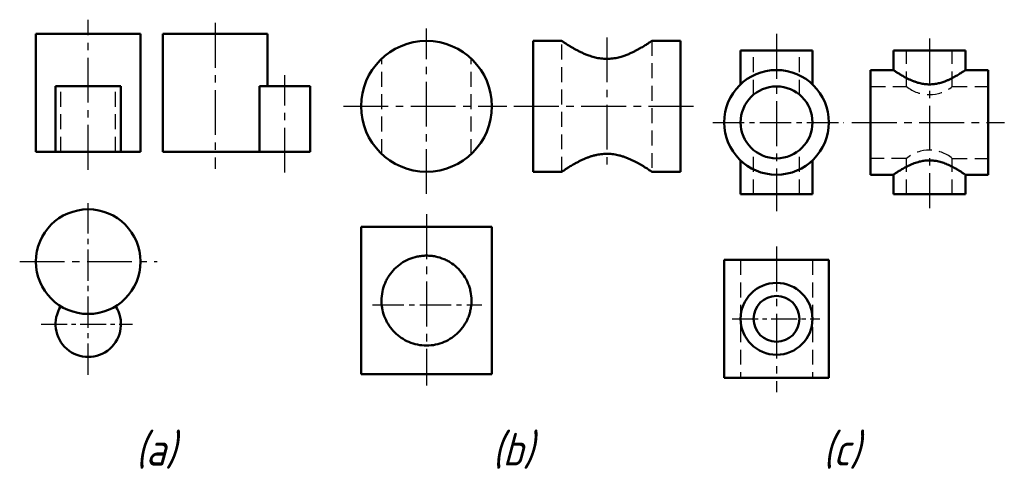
# Model space of a CAD drawing. Header units: millimetres. Extents: x 61 to 362, y 208 to 347.
import ezdxf

# ---------------------------------------------------------------- set-up
doc = ezdxf.new("R2010")
doc.units = ezdxf.units.MM
doc.header["$LTSCALE"] = 0.72
doc.linetypes.add('CENTER2', pattern=[28.575, 19.05, -3.175, 3.175, -3.175])
doc.linetypes.add('DASHED2', pattern=[9.525, 6.35, -3.175])
doc.layers.add('点画线层', color=3, linetype='CENTER2')
doc.layers.add('虚线层', color=2, linetype='DASHED2')
doc.layers.add('粗实线层', color=7, linetype='Continuous', lineweight=50)
doc.styles.add('工程斜体', font='gbeitc.shx', dxfattribs={"bigfont": 'gbcbig.shx'})

# ---------------------------------------------------------------- blocks, each defined once
blk = doc.blocks.new('fg')
at = {"layer": '点画线层', "color": 7}
for p, q in [((-327.35, 119.12), (-327.35, 165.03)), ((-288.58, 164.08), (-288.58, 119.41)), ((-223.95, 111.78), (-223.95, 162.29)), ((-168.82, 159.62), (-168.82, 118.85)), ((-116.95, 160.66), (-116.95, 106.47)), ((-70.21, 159.3), (-70.21, 107.38)), ((-267.21, 118.27), (-267.21, 148.07)), ((-249.35, 138.55), (-199.36, 138.55)), ((-197.22, 138.55), (-142.12, 138.55)), ((-93.89, 133.64), (-47.31, 133.64)), ((-223.95, 105.53), (-223.95, 53.22)), ((-116.95, 95.68), (-116.95, 51.13)), ((-348.3, 91.05), (-306.27, 91.05))]:
    blk.add_line(p, q, dxfattribs=at)
at = {"layer": '点画线层', "color": 7, "ltscale": 0.7}
for p, q in [((-136.44, 133.64), (-96.39, 133.64)), ((-327.35, 56.41), (-327.35, 108.98)), ((-240.43, 77.87), (-207.03, 77.87))]:
    blk.add_line(p, q, dxfattribs=at)
at = {"layer": '点画线层', "color": 7, "ltscale": 0.58}
for p, q in [((-130.52, 73.57), (-103.74, 73.57)), ((-341.77, 71.93), (-313.85, 71.93))]:
    blk.add_line(p, q, dxfattribs=at)
at = {"layer": '粗实线层'}
for p, q in [((-343.35, 160.67), (-343.35, 124.67)), ((-343.35, 160.67), (-327.35, 160.67)), ((-327.35, 160.67), (-311.35, 160.67)), ((-311.35, 124.67), (-311.35, 160.67)), ((-304.58, 160.67), (-304.58, 124.67)), ((-304.58, 160.67), (-272.58, 160.67)), ((-272.58, 144.67), (-272.58, 160.67)), ((-182.57, 158.55), (-191.33, 158.55)), ((-191.33, 158.55), (-191.33, 118.55)), ((-146.33, 158.55), (-155.08, 158.55)), ((-146.33, 158.55), (-146.33, 118.55)), ((-127.95, 155.64), (-127.95, 145.26)), ((-127.95, 155.64), (-116.95, 155.64)), ((-116.95, 155.64), (-105.95, 155.64)), ((-105.95, 145.26), (-105.95, 155.64)), ((-81.21, 155.64), (-81.21, 149.64)), ((-81.21, 155.64), (-59.21, 155.64)), ((-59.21, 149.63), (-59.21, 155.64)), ((-81.21, 149.64), (-88.21, 149.64)), ((-88.21, 149.64), (-88.21, 117.64)), ((-52.21, 149.64), (-59.22, 149.64)), ((-52.21, 149.64), (-52.21, 117.64)), ((-337.35, 144.67), (-337.35, 124.67)), ((-337.35, 144.67), (-317.35, 144.67)), ((-317.35, 124.67), (-317.35, 144.67)), ((-274.95, 144.67), (-274.95, 124.67)), ((-274.95, 144.67), (-259.47, 144.67)), ((-259.47, 124.67), (-259.47, 144.67)), ((-343.35, 124.67), (-337.35, 124.67)), ((-337.35, 124.67), (-317.35, 124.67)), ((-317.35, 124.67), (-311.35, 124.67)), ((-304.58, 124.67), (-274.95, 124.67)), ((-274.95, 124.67), (-259.47, 124.67)), ((-127.95, 122.01), (-127.95, 111.64)), ((-105.95, 111.64), (-105.95, 122.01)), ((-191.33, 118.55), (-182.57, 118.55)), ((-155.08, 118.55), (-146.33, 118.55)), ((-88.21, 117.64), (-81.21, 117.64)), ((-81.21, 117.64), (-81.21, 111.64)), ((-59.22, 117.64), (-52.21, 117.64)), ((-59.21, 111.64), (-59.21, 117.64)), ((-127.95, 111.64), (-116.95, 111.64)), ((-116.95, 111.64), (-105.95, 111.64)), ((-81.21, 111.64), (-59.21, 111.64)), ((-243.95, 101.65), (-243.95, 56.65)), ((-203.95, 101.65), (-243.95, 101.65)), ((-203.95, 56.65), (-203.95, 101.65)), ((-132.95, 91.57), (-132.95, 55.57)), ((-100.95, 91.57), (-132.95, 91.57)), ((-100.95, 55.57), (-100.95, 91.57)), ((-203.95, 56.65), (-243.95, 56.65)), ((-100.95, 55.57), (-132.95, 55.57))]:
    blk.add_line(p, q, dxfattribs=at)
for centre, radius in [((-223.95, 138.55), 20), ((-116.95, 133.64), 16), ((-116.95, 133.64), 11), ((-327.35, 91.05), 16), ((-116.95, 73.57), 11), ((-116.95, 73.57), 7)]:
    blk.add_circle(centre, radius, dxfattribs=at)
blk.add_arc((-327.35, 71.93), 10, 146.7801, 33.2199, dxfattribs=at)
for points, knots in [([(-155.08, 158.55), (-155.08, 158.54), (-155.1, 158.53), (-155.21, 158.45), (-155.4, 158.32), (-155.67, 158.14), (-155.99, 157.93), (-156.38, 157.67), (-156.84, 157.38), (-157.36, 157.05), (-157.96, 156.68), (-158.63, 156.29), (-159.35, 155.88), (-160.18, 155.44), (-161.1, 154.99), (-162.13, 154.53), (-163.24, 154.1), (-164.29, 153.75), (-165.25, 153.5), (-166.12, 153.31), (-167, 153.17), (-167.91, 153.09), (-168.81, 153.06), (-169.72, 153.09), (-170.63, 153.17), (-171.51, 153.31), (-172.34, 153.48), (-173.14, 153.69), (-173.92, 153.93), (-174.79, 154.24), (-175.74, 154.62), (-176.76, 155.09), (-177.71, 155.57), (-178.61, 156.05), (-179.42, 156.52), (-180.16, 156.96), (-180.82, 157.38), (-181.35, 157.72), (-181.75, 157.99), (-182.06, 158.19), (-182.3, 158.36), (-182.47, 158.47), (-182.56, 158.54), (-182.57, 158.54), (-182.57, 158.54)], [0, 0, 0, 0, 0.022585, 0.045171, 0.068489, 0.09181, 0.114373, 0.136939, 0.160061, 0.183186, 0.207774, 0.232364, 0.257478, 0.282592, 0.311211, 0.339828, 0.369339, 0.398842, 0.418791, 0.438737, 0.459217, 0.479695, 0.499672, 0.519648, 0.540283, 0.560921, 0.579878, 0.598838, 0.618176, 0.637516, 0.66596, 0.694407, 0.723669, 0.752931, 0.781609, 0.810284, 0.839884, 0.869479, 0.891809, 0.914138, 0.937091, 0.960042, 0.982393, 1, 1, 1, 1]), ([(-81.21, 149.64), (-81.21, 149.63), (-81.2, 149.62), (-81.1, 149.56), (-80.95, 149.46), (-80.74, 149.32), (-80.48, 149.14), (-80.17, 148.93), (-79.8, 148.7), (-79.38, 148.44), (-78.91, 148.15), (-78.37, 147.83), (-77.79, 147.5), (-77.13, 147.15), (-76.4, 146.79), (-75.57, 146.42), (-74.68, 146.08), (-73.84, 145.8), (-73.07, 145.6), (-72.38, 145.45), (-71.67, 145.34), (-70.95, 145.27), (-70.23, 145.25), (-69.5, 145.27), (-68.77, 145.34), (-68.07, 145.44), (-67.4, 145.59), (-66.76, 145.75), (-66.14, 145.94), (-65.44, 146.19), (-64.68, 146.5), (-63.87, 146.87), (-63.1, 147.25), (-62.39, 147.64), (-61.74, 148.01), (-61.15, 148.37), (-60.62, 148.7), (-60.2, 148.98), (-59.87, 149.19), (-59.63, 149.35), (-59.43, 149.49), (-59.3, 149.58), (-59.22, 149.63), (-59.22, 149.63), (-59.22, 149.63)], [0, 0, 0, 0, 0.022585, 0.045171, 0.068489, 0.09181, 0.114373, 0.136939, 0.160061, 0.183186, 0.207774, 0.232364, 0.257478, 0.282592, 0.311211, 0.339828, 0.369339, 0.398842, 0.418791, 0.438737, 0.459217, 0.479695, 0.499672, 0.519648, 0.540283, 0.560921, 0.579878, 0.598838, 0.618176, 0.637516, 0.66596, 0.694407, 0.723669, 0.752931, 0.781609, 0.810284, 0.839884, 0.869479, 0.891809, 0.914138, 0.937091, 0.960042, 0.982393, 1, 1, 1, 1]), ([(-182.57, 118.55), (-182.57, 118.55), (-182.58, 118.54), (-182.53, 118.58), (-182.4, 118.66), (-182.21, 118.8), (-181.96, 118.96), (-181.65, 119.17), (-181.27, 119.42), (-180.83, 119.71), (-180.32, 120.03), (-179.75, 120.37), (-179.1, 120.76), (-178.36, 121.18), (-177.52, 121.62), (-176.62, 122.07), (-175.69, 122.49), (-174.77, 122.86), (-173.85, 123.19), (-172.88, 123.48), (-171.94, 123.7), (-171.04, 123.86), (-170.19, 123.97), (-169.32, 124.02), (-168.44, 124.03), (-167.58, 123.98), (-166.73, 123.88), (-165.88, 123.73), (-164.97, 123.53), (-164.01, 123.26), (-163.02, 122.91), (-162.06, 122.53), (-161.14, 122.12), (-160.27, 121.7), (-159.46, 121.27), (-158.69, 120.84), (-157.95, 120.4), (-157.26, 119.98), (-156.62, 119.58), (-156.07, 119.22), (-155.67, 118.95), (-155.39, 118.76), (-155.21, 118.64), (-155.1, 118.56), (-155.08, 118.55), (-155.08, 118.55)], [0, 0, 0, 0, 0.004744, 0.027828, 0.050912, 0.072052, 0.093194, 0.114866, 0.13654, 0.159362, 0.182186, 0.205495, 0.228806, 0.255475, 0.282145, 0.30945, 0.336753, 0.360066, 0.383376, 0.407284, 0.431188, 0.450292, 0.469393, 0.489039, 0.508684, 0.527797, 0.546911, 0.566552, 0.586196, 0.611212, 0.636234, 0.66196, 0.687689, 0.713349, 0.73901, 0.765234, 0.791457, 0.820649, 0.849836, 0.880153, 0.910465, 0.932516, 0.954565, 0.977283, 1, 1, 1, 1]), ([(-59.22, 117.64), (-59.22, 117.64), (-59.21, 117.63), (-59.25, 117.66), (-59.35, 117.73), (-59.51, 117.84), (-59.71, 117.97), (-59.95, 118.14), (-60.26, 118.34), (-60.61, 118.56), (-61.02, 118.82), (-61.47, 119.1), (-61.99, 119.41), (-62.59, 119.74), (-63.26, 120.1), (-63.98, 120.46), (-64.72, 120.79), (-65.46, 121.09), (-66.19, 121.35), (-66.97, 121.58), (-67.72, 121.76), (-68.44, 121.89), (-69.12, 121.97), (-69.82, 122.02), (-70.52, 122.02), (-71.21, 121.98), (-71.89, 121.9), (-72.57, 121.79), (-73.3, 121.62), (-74.06, 121.4), (-74.86, 121.13), (-75.63, 120.82), (-76.36, 120.49), (-77.06, 120.16), (-77.71, 119.81), (-78.32, 119.47), (-78.91, 119.12), (-79.47, 118.78), (-79.98, 118.46), (-80.42, 118.18), (-80.74, 117.96), (-80.96, 117.81), (-81.1, 117.71), (-81.2, 117.65), (-81.21, 117.64), (-81.21, 117.64)], [0, 0, 0, 0, 0.004744, 0.027828, 0.050912, 0.072052, 0.093194, 0.114866, 0.13654, 0.159362, 0.182186, 0.205495, 0.228806, 0.255475, 0.282145, 0.30945, 0.336753, 0.360066, 0.383376, 0.407284, 0.431188, 0.450292, 0.469393, 0.489039, 0.508684, 0.527797, 0.546911, 0.566552, 0.586196, 0.611212, 0.636234, 0.66196, 0.687689, 0.713349, 0.73901, 0.765234, 0.791457, 0.820649, 0.849836, 0.880153, 0.910465, 0.932516, 0.954565, 0.977283, 1, 1, 1, 1]), ([(-223.95, 65.4), (-224.89, 65.4), (-225.81, 65.49), (-227.62, 65.86), (-228.51, 66.14), (-230.17, 66.85), (-230.95, 67.28), (-232.42, 68.28), (-233.09, 68.84), (-234.31, 70.07), (-234.87, 70.74), (-235.84, 72.18), (-236.25, 72.95), (-236.95, 74.58), (-237.22, 75.46), (-237.5, 76.8), (-237.57, 77.26), (-237.67, 78.19), (-237.7, 78.66), (-237.7, 80.06), (-237.61, 80.98), (-237.24, 82.8), (-236.97, 83.66), (-236.44, 84.9), (-236.25, 85.3), (-235.83, 86.07), (-235.61, 86.45), (-234.88, 87.53), (-234.34, 88.19), (-233.11, 89.44), (-232.44, 90), (-230.99, 90.99), (-230.21, 91.42), (-228.54, 92.14), (-227.67, 92.42), (-226.31, 92.7), (-225.84, 92.77), (-224.91, 92.87), (-223.98, 92.92), (-223.05, 92.87), (-222.12, 92.78), (-221.66, 92.71), (-220.29, 92.43), (-219.42, 92.16), (-218.16, 91.63), (-217.75, 91.43), (-216.97, 91), (-216.59, 90.77), (-215.49, 90.03), (-214.81, 89.46), (-213.59, 88.23), (-213.04, 87.56), (-212.06, 86.11), (-211.64, 85.33), (-211.12, 84.11), (-210.96, 83.69), (-210.69, 82.83), (-210.57, 82.38), (-210.29, 81.02), (-210.2, 80.1), (-210.2, 78.69), (-210.22, 78.21), (-210.32, 77.29), (-210.39, 76.83), (-210.57, 75.93), (-210.69, 75.48), (-210.96, 74.61), (-211.11, 74.19), (-211.63, 72.97), (-212.05, 72.2), (-213.03, 70.74), (-213.58, 70.07), (-214.8, 68.84), (-215.49, 68.27), (-216.94, 67.28), (-217.72, 66.85), (-219.37, 66.15), (-220.26, 65.87), (-222.08, 65.49), (-223, 65.4), (-223.95, 65.4)], [0, 0, 0, 0, 0.03125, 0.03125, 0.0625, 0.0625, 0.09375, 0.09375, 0.125, 0.125, 0.15625, 0.15625, 0.1875, 0.1875, 0.21875, 0.21875, 0.234375, 0.234375, 0.25, 0.25, 0.28125, 0.28125, 0.3125, 0.3125, 0.328125, 0.328125, 0.34375, 0.34375, 0.375, 0.375, 0.40625, 0.40625, 0.4375, 0.4375, 0.46875, 0.46875, 0.484375, 0.484375, 0.5, 0.515625, 0.515625, 0.53125, 0.53125, 0.5625, 0.5625, 0.578125, 0.578125, 0.59375, 0.59375, 0.625, 0.625, 0.65625, 0.65625, 0.6875, 0.6875, 0.703125, 0.703125, 0.71875, 0.71875, 0.75, 0.75, 0.765625, 0.765625, 0.78125, 0.78125, 0.796875, 0.796875, 0.8125, 0.8125, 0.84375, 0.84375, 0.875, 0.875, 0.90625, 0.90625, 0.9375, 0.9375, 0.96875, 0.96875, 1, 1, 1, 1])]:
    blk.add_open_spline(points, degree=3, knots=knots, dxfattribs=at)
at = {"layer": '虚线层', "color": 7}
for p, q in [((-182.57, 118.55), (-182.57, 158.54)), ((-155.08, 158.55), (-155.08, 118.55)), ((-123.95, 142.12), (-123.95, 155.64)), ((-109.95, 142.12), (-109.95, 155.64)), ((-77.21, 144.64), (-77.21, 155.64)), ((-63.21, 144.64), (-63.21, 155.64)), ((-237.64, 123.97), (-237.64, 153.13)), ((-210.26, 123.97), (-210.26, 153.13)), ((-335.71, 124.67), (-335.71, 144.67)), ((-318.98, 124.67), (-318.98, 144.67)), ((-88.21, 144.64), (-77.21, 144.64)), ((-63.21, 144.64), (-52.21, 144.64)), ((-123.95, 111.64), (-123.95, 125.15)), ((-109.95, 111.64), (-109.95, 125.15)), ((-77.21, 122.64), (-88.21, 122.64)), ((-77.21, 111.64), (-77.21, 122.64)), ((-63.21, 122.64), (-52.21, 122.64)), ((-63.21, 111.64), (-63.21, 122.64)), ((-127.95, 91.57), (-127.95, 55.57)), ((-105.95, 91.57), (-105.95, 55.57))]:
    blk.add_line(p, q, dxfattribs=at)
for centre, start, end in [((-70.21, 153.12), 230.4788, 309.5212), ((-70.21, 114.15), 50.4788, 129.5212)]:
    blk.add_arc(centre, 11, start, end, dxfattribs=at)
at = {"layer": '虚线层', "color": 7, "style": '工程斜体'}
for s, p in [('(a)', (-312.89, 28.7)), ('(b)', (-203.85, 28.7)), ('(c)', (-102.78, 28.7))]:
    blk.add_text(s, height=10, dxfattribs=at).set_placement(p)

msp = doc.modelspace()

# ---------------------------------------------------------------- block references
at = {"layer": '点画线层', "color": 7}
msp.add_blockref('fg', (409.37, 181.56), dxfattribs=at)

doc.saveas('drawing.dxf')
